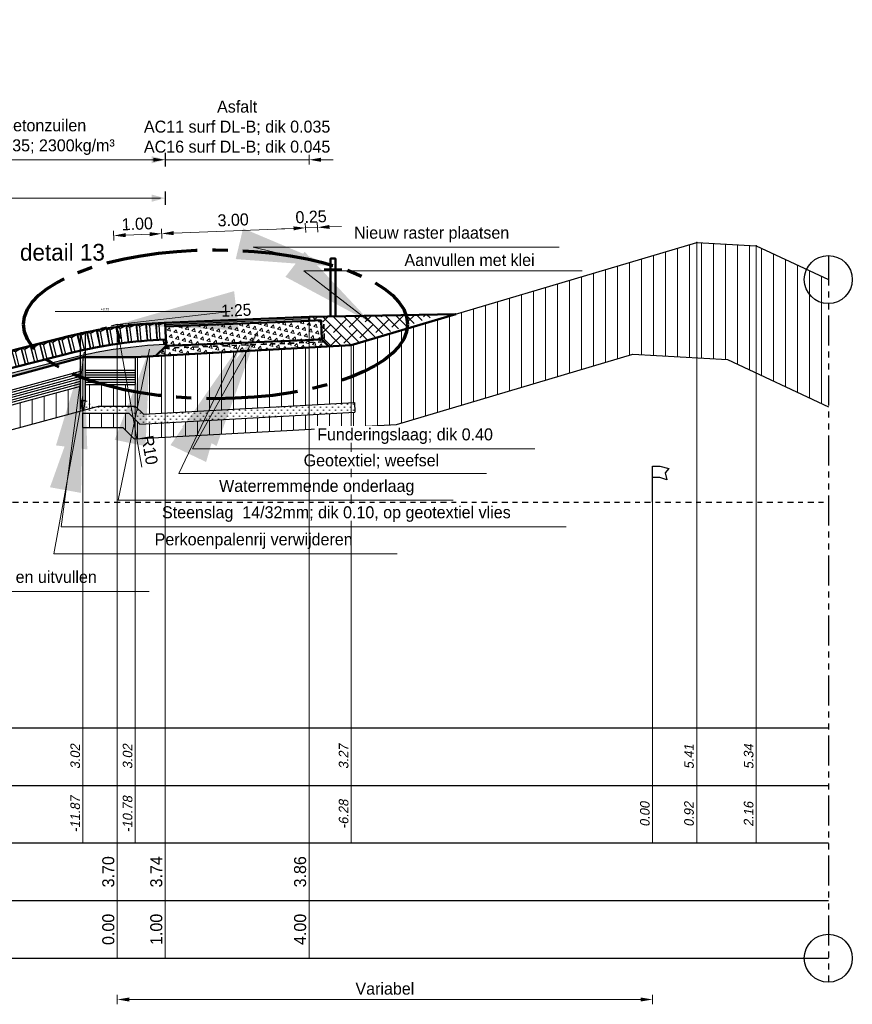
# Model space of a CAD drawing. Header units: metres. Extents: x 132 to 905, y -50 to 63.
# Tile 79 of 87: x 822 to 839, y -49 to -29. Entities that reach past the tile are written whole.
import ezdxf
from ezdxf.enums import TextEntityAlignment as Align

# ---------------------------------------------------------------- set-up
doc = ezdxf.new("R2010")
doc.units = ezdxf.units.M
doc.header["$LTSCALE"] = 0.1
for name, pattern in [('CENTER2', [28.575, 19.05, -3.175, 3.175, -3.175]), ('geotextiel', [0.2, -0.1, 0.1]), ('HIDDEN', [9.525, 6.35, -3.175]), ('NAP', [20, 12.5, -2.5, 2.5, -2.5]), ('PHANTOM', [2.5, 1.25, -0.25, 0.25, -0.25, 0.25, -0.25])]:
    doc.linetypes.add(name, pattern=pattern)
for name, color, linetype, lineweight in [('DP-Afbreek', 2, 'PHANTOM', 25), ('DP-BS-arcering_klei', 253, 'Continuous', 0), ('DP-BS-arcering_zand', 251, 'Continuous', 0), ('DP-BS-basalt 025', 253, 'basalt25', 13), ('DP-BS-Matenbalk_verlenglijnen', 253, 'Continuous', 0), ('DP-BS-profiel', 2, 'Continuous', 25), ('DP-NAP-lijn', 6, 'NAP', 25), ('DP-NW-arcering_betonzuilen', 6, 'Continuous', 25), ('DP-NW-arcering_funderingslaag', 211, 'Continuous', 13), ('DP-NW-arcering_klei', 1, 'Continuous', 18), ('DP-NW-arcering_waterremmende_onderlaag', 7, 'Continuous', 18), ('DP-NW-Geotextiel', 3, 'geotextiel', 35), ('DP-NW-Matenbalk_verlenglijnen', 135, 'Continuous', 0), ('DP-NW-Profiel', 4, 'Continuous', 50), ('DP-NW-Uitvullaag', 1, 'Uitvullaag', 18), ('DP-Waterlijn_tekst', 7, 'Continuous', 35), ('maatvoering-lin', 7, 'Continuous', 20), ('Plts-Detail', 5, 'CENTER2', 70), ('TL-2.5 mm tekst_schaaldp', 7, 'Continuous', 25), ('TL-2.5mm Tekst', 7, 'Continuous', 25), ('TL-5.0mm Tekst', 4, 'Continuous', 50)]:
    doc.layers.add(name, color=color, linetype=linetype, lineweight=lineweight)
for name, color, linetype in [('DP-BS-KRUINLIJN', 1, 'Continuous'), ('DP-BS-SCHEIDINGSLIJN-TALUDBEKL', 255, 'Continuous'), ('DP-BS-TUSSENBERM', 1, 'Continuous'), ('DP-Matenbalk', 1, 'Continuous'), ('DP-Matenbalk_bestaandehoogten', 6, 'Continuous'), ('DP-Matenbalk_nwhoogten', 7, 'Continuous'), ('DP-NW-Maatvoering', 7, 'Continuous')]:
    doc.layers.add(name, color=color, linetype=linetype)
doc.layers.add('DP-NW-arcrand', color=142, linetype='Continuous', plot=False)
doc.layers.add('THEORETISCHE_NULLIJN', color=255, linetype='Continuous', plot=False)
doc.styles.add('dp-besthgt', font='StagCAD.ttf', dxfattribs={"oblique": 10, "height": 0.2})
doc.styles.add('GM25mm', font='StagCAD.ttf', dxfattribs={"width": 0.96, "height": 2.5})
doc.styles.add('Ontwnota-dwp-Bruinissepolder tot Grevelingendam$0$dp-nwhgt', font='StagCAD.ttf', dxfattribs={"height": 0.25})
doc.styles.add('Ontwnota-dwp-Bruinissepolder tot Grevelingendam$0$StagCAD', font='StagCAD.ttf')
doc.styles.add('StagCAD', font='StagCAD.ttf')
doc.linetypes.add('basalt25', pattern='A,0,-0.25,[57,BASALT25.shx,S=0.004,R=0,X=0,Y=0],-0.25', length=0.5)
doc.linetypes.add('Uitvullaag', pattern='A,0,-0.005,[191,UITVULLAAG.shx,S=0.007,R=0,X=0,Y=0],-0.5', length=0.505)
doc.dimstyles.new('GM-maatvoering', dxfattribs={"dimtxt": 2.5, "dimasz": 2.5, "dimexe": 1, "dimexo": 0, "dimgap": 1, "dimtad": 1, "dimrnd": 0.001, "dimzin": 1, "dimdsep": 46, "dimtxsty": 'StagCAD', "dimcen": 0.09, "dimclrd": 1, "dimclre": 1, "dimclrt": 7, "dimazin": 0, "dimtfac": 1, "dimtix": 1, "dimtmove": 0, "dimatfit": 3, "dimfxl": 1, "dimfxlon": 1, "dimtvp": 0.83, "dimtolj": 1, "dimtzin": 0, "dimlwd": 15, "dimlwe": 15, "dimarcsym": 0})
doc.dimstyles.new('Ontwnota-dwp-Bruinissepolder tot Grevelingendam$0$GM-maatvoering', dxfattribs={"dimtxt": 2.5, "dimasz": 1, "dimexe": 0, "dimexo": 0, "dimgap": 1, "dimtad": 1, "dimrnd": 0.001, "dimzin": 1, "dimdsep": 46, "dimtxsty": 'Ontwnota-dwp-Bruinissepolder tot Grevelingendam$0$StagCAD', "dimblk1": 'Ontwnota-dwp-Bruinissepolder tot Grevelingendam$0$DIM_PIJL', "dimblk2": 'Ontwnota-dwp-Bruinissepolder tot Grevelingendam$0$DIM_PIJL', "dimsah": 1, "dimcen": 0.09, "dimse1": 1, "dimse2": 1, "dimclrd": 1, "dimclre": 1, "dimclrt": 7, "dimazin": 0, "dimtfac": 1, "dimtix": 1, "dimtmove": 0, "dimatfit": 3, "dimldrblk": 'Ontwnota-dwp-Bruinissepolder tot Grevelingendam$0$RAD_PIJL', "dimfxl": 1, "dimtvp": 0.83, "dimtolj": 1, "dimtzin": 0, "dimlwd": 15, "dimarcsym": 0})
doc.dimstyles.new('Ontwnota-dwp-Bruinissepolder tot Grevelingendam$0$leader 1_100', dxfattribs={"dimscale": 0.1, "dimtxt": 2.5, "dimasz": 2, "dimexe": 0, "dimexo": 0, "dimgap": 1, "dimtad": 1, "dimrnd": 0.001, "dimzin": 1, "dimdsep": 46, "dimtxsty": 'Ontwnota-dwp-Bruinissepolder tot Grevelingendam$0$StagCAD', "dimblk": 'Ontwnota-dwp-Bruinissepolder tot Grevelingendam$0$RAD_PIJL', "dimcen": 0.09, "dimse1": 1, "dimse2": 1, "dimclrd": 1, "dimclre": 1, "dimclrt": 7, "dimazin": 0, "dimtfac": 1, "dimtix": 1, "dimtmove": 0, "dimatfit": 0, "dimfxl": 1, "dimtvp": 0.83, "dimtolj": 1, "dimtzin": 0, "dimlwd": 15, "dimarcsym": 0})

# ---------------------------------------------------------------- blocks, each defined once
blk = doc.blocks.new('dpmbnw1')
at = {"layer": 'DP-Matenbalk'}
for p, q in [((6, -4.7), (45.974, -4.7)), ((6, -5.9), (45.974, -5.9)), ((6, -7.1), (45.974, -7.1)), ((6, -8.3), (45.974, -8.3)), ((6, -9.5), (45.974, -9.5))]:
    blk.add_line(p, q, dxfattribs=at)
at = {"layer": 'TL-2.5 mm tekst_schaaldp', "style": 'StagCAD', "width": 0.96}
blk.add_attdef('SCHAAL', (-0.05, -11.124), '', height=0.25, dxfattribs=at)
at = {"layer": 'TL-2.5mm Tekst', "lineweight": 35, "style": 'StagCAD', "width": 0.96}
blk.add_attdef('GEBIEDDWP', (7.116, -10.535), '', height=0.25, dxfattribs=at)
at = {"layer": 'TL-5.0mm Tekst', "style": 'StagCAD', "width": 0.96}
blk.add_attdef('OMSCHRIJVING', (-0.05, -10.535), '', height=0.5, dxfattribs=at)
blk = doc.blocks.new('*U218')
at = {"layer": 'DP-NAP-lijn'}
blk.add_line((0, 0), (459.04, 0), dxfattribs=at)
at = {"layer": 'DP-NAP-lijn', "style": 'StagCAD'}
blk.add_attdef('NAPLIJN', (6.25, 1), '', height=2.5, dxfattribs=at)
at = {"layer": 'DP-Waterlijn_tekst', "style": 'StagCAD'}
blk.add_attdef('WP', text='', height=2.5, dxfattribs=at).set_placement((11.17, 16), align=Align.BOTTOM_CENTER)
blk = doc.blocks.new('131')
at = {"layer": 'THEORETISCHE_NULLIJN'}
blk.add_lwpolyline([(0, 0), (0, 0.5), (0.125, 0.5), (0.28125, 0.46875), (0.21875, 0.40625), (0.25, 0.3125), (0.125, 0.34375), (0, 0.34375)], dxfattribs=at)
blk = doc.blocks.new('dp798')
at = {"layer": 'DP-BS-arcering_klei'}
h = blk.add_hatch(dxfattribs=at)
h.set_pattern_fill('_U', color=251, scale=0.25, angle=90, pattern_type=0)
h.set_pattern_definition([(90, (-756.02275, 38.8338), (-0.25, -2e-16), [])])
h.paths.add_polyline_path([(36.029, 2.074), (36.04, 1.875), (31.554, 1.627), (31.327, 1.854), (30.42, 1.854), (30.42, 1.625), (30.406, 1.555), (30.567, 1.554), (31.203, 1.554), (31.437, 1.32), (36.902, 1.622), (41.829, 3.087), (43.803, 2.971), (45.904, 1.99), (45.904, 4.639), (44.403, 5.34), (43.16, 5.413), (35.963, 3.273), (31.461, 3.024), (31.461, 2.454), (30.446, 2.454), (30.42, 2.447), (30.42, 1.929), (30.696, 2.004), (31.46, 2.004), (31.633, 1.832)])
h = blk.add_hatch(dxfattribs=at)
h.set_pattern_fill('_USER', color=251, scale=2.5, angle=90, pattern_type=0)
h.set_pattern_definition([(90, (-792.46864, 38.8338), (-0.25, 0), [])])
h.paths.add_polyline_path([(30.32, 1.902), (30.32, 2.42), (22.55, 0.304), (22.55, -0.519), (22.525, -0.645), (22.77, -0.155)])
at = {"layer": 'DP-BS-arcering_zand'}
h = blk.add_hatch(dxfattribs=at)
h.set_pattern_fill('CUNETZAND', color=256, scale=0.1, pattern_type=2)
h.set_pattern_definition([(0, (-756.02275, 14.8338), (0.0625, 0.0625), [0, -0.125])])
h.paths.add_polyline_path([(30.635, 2.004), (30.42, 2.219), (30.42, 1.854), (31.327, 1.854), (31.554, 1.627), (36.04, 1.875), (36.029, 2.074), (31.633, 1.832), (31.46, 2.004)])
at = {"layer": 'DP-Afbreek', "ltscale": 5}
blk.add_lwpolyline([(45.904, 5.139), (45.904, -10)], dxfattribs=at)
at = {"layer": 'DP-BS-basalt 025', "color": 251, "ltscale": 11}
blk.add_lwpolyline([(22.5, 0.881), (30.37, 3.024), (31.461, 3.024)], dxfattribs=at)
at = {"layer": 'DP-BS-KRUINLIJN'}
for p in [(43.16, 5.413), (44.403, 5.34)]:
    blk.add_point(p, dxfattribs=at)
at = {"layer": 'DP-BS-Matenbalk_verlenglijnen'}
for points in [[(43.16, 5.413, 0), (43.16, -7.1, 0)], [(43.16, 5.413, 0), (43.16, -7.1, 0)], [(44.403, 5.34, 0), (44.403, -7.1, 0)], [(44.403, 5.34, 0), (44.403, -7.1, 0)], [(35.963, 3.273, 0), (35.963, -7.1, 0)], [(35.963, 3.273, 0), (35.963, -7.1, 0)], [(30.37, 3.025, 0), (30.37, -7.1, 0)], [(30.37, 3.025, 0), (30.37, -7.1, 0)], [(31.461, 3.024, 0), (31.461, -7.1, 0)], [(31.461, 3.024, 0), (31.461, -7.1, 0)], [(42.24, 0, 0), (42.24, -7.1, 0)], [(42.24, 0, 0), (42.24, -7.1, 0)]]:
    blk.add_polyline3d(points, dxfattribs=at)
at = {"layer": 'DP-BS-profiel', "color": 1}
for p, q in [((35.963, 3.273), (43.16, 5.413)), ((43.16, 5.413), (44.403, 5.34)), ((44.403, 5.34), (45.904, 4.639)), ((30.32, 3.525), (30.42, 3.525)), ((31.461, 3.024), (35.963, 3.273)), ((36.902, 1.622), (41.829, 3.087)), ((41.829, 3.087), (43.803, 2.971)), ((22.5, 0.881), (30.37, 3.025)), ((30.37, 3.025), (31.461, 3.024)), ((31.461, 3.024), (31.461, 2.454)), ((43.803, 2.971), (45.904, 1.99)), ((22.549, 0.303), (30.32, 2.42)), ((30.42, 2.447), (30.446, 2.454)), ((30.446, 2.454), (31.461, 2.454)), ((30.37, 1.925), (30.37, 2.085)), ((31.633, 1.832), (36.029, 2.074)), ((36.029, 2.074), (36.04, 1.875)), ((22.77, -0.155), (30.696, 2.004)), ((30.37, 1.855), (31.327, 1.854)), ((30.37, 1.555), (30.37, 1.854)), ((30.696, 2.004), (31.46, 2.004)), ((31.554, 1.627), (31.327, 1.854)), ((31.633, 1.832), (31.46, 2.004)), ((31.554, 1.627), (36.04, 1.875)), ((30.37, 1.555), (31.203, 1.554)), ((31.437, 1.32), (31.203, 1.554)), ((31.437, 1.32), (36.902, 1.622))]:
    blk.add_line(p, q, dxfattribs=at)
blk.add_lwpolyline([(30.32, 2.125), (30.32, 3.525), (30.33, 3.535), (30.41, 3.535), (30.42, 3.525), (30.42, 2.125), (30.38, 1.925), (30.36, 1.925)], close=True, dxfattribs=at)
for points in [[(22.549, 0.614), (30.32, 2.731)], [(22.549, 0.562), (30.32, 2.679)], [(30.42, 2.754), (31.461, 2.754)], [(30.42, 2.704), (31.461, 2.704)]]:
    blk.add_lwpolyline(points, dxfattribs=at)
at = {"layer": 'DP-BS-profiel', "color": 251}
for points in [[(22.549, 0.511), (30.32, 2.627)], [(22.549, 0.459), (30.32, 2.576)], [(22.549, 0.407), (30.32, 2.524)], [(22.549, 0.355), (30.32, 2.472)], [(30.42, 2.654), (31.461, 2.654)], [(30.42, 2.603), (30.426, 2.604), (31.461, 2.604)], [(30.42, 2.551), (30.433, 2.554), (31.461, 2.554)], [(30.42, 2.499), (30.44, 2.504), (31.461, 2.504)]]:
    blk.add_lwpolyline(points, dxfattribs=at)
at = {"layer": 'DP-BS-profiel', "color": 1}
blk.add_ellipse((30.349, 2.085), major_axis=(0, 0.04), ratio=0.525, start_param=4.712389, end_param=7.853982, dxfattribs=at)
at = {"layer": 'DP-BS-profiel', "color": 1, "extrusion": (0, 0, -1)}
blk.add_ellipse((30.391, 2.085), major_axis=(0, 0.04), ratio=0.525, start_param=4.712389, end_param=7.853982, dxfattribs=at)
at = {"layer": 'DP-BS-SCHEIDINGSLIJN-TALUDBEKL'}
blk.add_point((31.461, 3.024), dxfattribs=at)
at = {"layer": 'DP-BS-TUSSENBERM'}
blk.add_point((35.963, 3.273), dxfattribs=at)
at = {"layer": 'DP-Matenbalk'}
blk.add_blockref('dpmbnw1', (-0.07, 0), dxfattribs=at)
at = {"layer": 'DP-NAP-lijn', "ltscale": 4, "xscale": 0.0999999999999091, "yscale": 0.0999999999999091, "zscale": 0.0999999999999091}
blk.add_blockref('*U218', (0, 0), dxfattribs=at)
at = {"layer": 'THEORETISCHE_NULLIJN', "xscale": 1.199999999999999, "yscale": 1.5, "zscale": 1.199999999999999}
blk.add_blockref('131', (42.24, 0), dxfattribs=at)
at = {"layer": 'DP-Matenbalk_bestaandehoogten', "style": 'dp-besthgt', "oblique": 10}
for s, p in [('3.02', (30.37, -5.3)), ('3.02', (31.461, -5.3)), ('3.27', (35.963, -5.3)), ('5.41', (43.16, -5.3)), ('5.34', (44.403, -5.3)), ('-11.87', (30.37, -6.5)), ('-10.78', (31.461, -6.5)), ('-6.28', (35.963, -6.5)), ('0.00', (42.24, -6.5)), ('0.92', (43.16, -6.5)), ('2.16', (44.403, -6.5))]:
    blk.add_text(s, height=0.2, rotation=90, dxfattribs=at).set_placement(p, align=Align.BOTTOM_CENTER)
blk = doc.blocks.new('*D181')
at = {"layer": 'Defpoints', "color": 0, "transparency": 16777216}
for p in [(824.48, -33.24), (823.555, -35.134), (824.555, -35.094)]:
    blk.add_point(p, dxfattribs=at)
at = {"layer": 'DP-NW-Maatvoering', "color": 1, "lineweight": 15, "transparency": 16777216}
for p, q in [((823.485, -33.38), (823.477, -33.18)), ((824.484, -33.34), (824.476, -33.14)), ((823.731, -33.27), (824.231, -33.25))]:
    blk.add_line(p, q, dxfattribs=at)
at = {"layer": 'DP-NW-Maatvoering', "color": 1, "transparency": 16777216}
for points in [[(823.729, -33.228), (823.733, -33.312), (823.481, -33.28)], [(824.229, -33.208), (824.232, -33.292), (824.48, -33.24)]]:
    blk.add_solid(points, dxfattribs=at)
at = {"layer": 'DP-NW-Maatvoering', "color": 7, "transparency": 16777216, "insert": (823.972, -33.035), "char_height": 0.25, "attachment_point": 5, "rotation": 2.2906, "style": 'StagCAD'}
blk.add_mtext('\\A1;1.00', dxfattribs=at)
blk = doc.blocks.new('*D182')
at = {"layer": 'Defpoints', "color": 0, "transparency": 16777216}
for p in [(827.478, -33.118), (827.552, -34.974), (824.555, -35.094)]:
    blk.add_point(p, dxfattribs=at)
at = {"layer": 'DP-NW-Maatvoering', "color": 1, "lineweight": 15, "transparency": 16777216}
for p, q in [((827.482, -33.218), (827.474, -33.018)), ((824.484, -33.338), (824.476, -33.138)), ((824.73, -33.228), (827.228, -33.128))]:
    blk.add_line(p, q, dxfattribs=at)
at = {"layer": 'DP-NW-Maatvoering', "color": 1, "transparency": 16777216}
for points in [[(824.729, -33.186), (824.732, -33.27), (824.48, -33.238)], [(827.227, -33.087), (827.23, -33.17), (827.478, -33.118)]]:
    blk.add_solid(points, dxfattribs=at)
at = {"layer": 'DP-NW-Maatvoering', "color": 7, "transparency": 16777216, "insert": (825.97, -32.953), "char_height": 0.25, "attachment_point": 5, "rotation": 2.2906, "style": 'StagCAD'}
blk.add_mtext('\\A1;3.00', dxfattribs=at)
blk = doc.blocks.new('*D130')
at = {"layer": 'Defpoints', "color": 0, "transparency": 16777216}
for p in [(827.552, -31.699), (827.552, -34.974), (824.555, -35.094)]:
    blk.add_point(p, dxfattribs=at)
at = {"layer": 'DP-NW-Maatvoering', "color": 1, "lineweight": 15, "transparency": 16777216}
for p, q in [((824.305, -31.699), (824.055, -31.699)), ((824.555, -31.799), (824.555, -31.599)), ((824.555, -31.699), (827.552, -31.699)), ((827.552, -31.799), (827.552, -31.599)), ((827.802, -31.699), (828.052, -31.699))]:
    blk.add_line(p, q, dxfattribs=at)
at = {"layer": 'DP-NW-Maatvoering', "color": 1, "transparency": 16777216}
for points in [[(824.305, -31.657), (824.305, -31.741), (824.555, -31.699)], [(827.802, -31.657), (827.802, -31.741), (827.552, -31.699)]]:
    blk.add_solid(points, dxfattribs=at)
at = {"layer": 'DP-NW-Maatvoering', "color": 7, "transparency": 16777216, "insert": (826.053, -31.032), "char_height": 0.25, "attachment_point": 5, "style": 'StagCAD'}
blk.add_mtext('\\A1;Asfalt\\PAC11 surf DL-B; dik 0.035\\PAC16 surf DL-B; dik 0.045', dxfattribs=at)
blk = doc.blocks.new('Ontwnota-dwp-Bruinissepolder tot Grevelingendam$0$RAD_PIJL')
at = {"color": 1, "linetype": 'Continuous'}
blk.add_solid([(-2.828, -0.75), (-2.828, 0.75), (0, 0)], dxfattribs=at)
blk = doc.blocks.new('Ontwnota-dwp-Bruinissepolder tot Grevelingendam$0$NWHO')
at = {"layer": 'DP-Matenbalk_nwhoogten', "style": 'Ontwnota-dwp-Bruinissepolder tot Grevelingendam$0$dp-nwhgt'}
for tag, p in [('AFSTAND', (0.6, -0.013)), ('HOOGTE', (1.8, -0.013))]:
    blk.add_attdef(tag, text='', height=0.25, dxfattribs=at).set_placement(p, align=Align.BOTTOM_CENTER)
blk = doc.blocks.new('Ontwnota-dwp-Bruinissepolder tot Grevelingendam$0$DIM_PIJL')
at = {"color": 1}
blk.add_line((0, 1.414), (0, -1.414), dxfattribs=at)
at = {"color": 1, "linetype": 'ByBlock'}
blk.add_solid([(-2.828, -0.75), (-2.828, 0.75), (0, 0)], dxfattribs=at)
blk = doc.blocks.new('*D131')
at = {"layer": 'Defpoints', "color": 0, "transparency": 16777216}
for p in [(824.555, -32.499), (824.555, -35.094), (810.125, -39.084)]:
    blk.add_point(p, dxfattribs=at)
at = {"layer": 'DP-NW-Maatvoering', "color": 1, "lineweight": 15, "transparency": 16777216}
blk.add_line((810.225, -32.499), (824.455, -32.499), dxfattribs=at)
at = {"layer": 'DP-NW-Maatvoering', "color": 1, "lineweight": 15, "transparency": 16777216, "xscale": 0.1, "yscale": 0.1, "zscale": 0.1, "rotation": 180}
blk.add_blockref('Ontwnota-dwp-Bruinissepolder tot Grevelingendam$0$DIM_PIJL', (810.125, -32.499), dxfattribs=at)
at = {"layer": 'DP-NW-Maatvoering', "color": 1, "lineweight": 15, "transparency": 16777216, "xscale": 0.1, "yscale": 0.1, "zscale": 0.1}
blk.add_blockref('Ontwnota-dwp-Bruinissepolder tot Grevelingendam$0$DIM_PIJL', (824.555, -32.499), dxfattribs=at)
at = {"layer": 'DP-NW-Maatvoering', "color": 7, "transparency": 16777216, "insert": (817.34, -32.237), "char_height": 0.25, "attachment_point": 5, "style": 'Ontwnota-dwp-Bruinissepolder tot Grevelingendam$0$StagCAD'}
blk.add_mtext('\\A1;Inwassen met steenslag 4/32mm', dxfattribs=at)
blk = doc.blocks.new('*D163')
at = {"layer": 'Defpoints', "color": 0, "transparency": 16777216}
for p in [(823.555, -38.834), (834.709, -38.834), (834.709, -49.195)]:
    blk.add_point(p, dxfattribs=at)
at = {"layer": 'maatvoering-lin', "color": 1, "lineweight": 15, "transparency": 16777216}
for p, q in [((823.555, -49.095), (823.555, -49.295)), ((823.805, -49.195), (834.459, -49.195)), ((834.709, -49.095), (834.709, -49.295))]:
    blk.add_line(p, q, dxfattribs=at)
at = {"layer": 'maatvoering-lin', "color": 1, "transparency": 16777216}
for points in [[(823.805, -49.153), (823.805, -49.237), (823.555, -49.195)], [(834.459, -49.153), (834.459, -49.237), (834.709, -49.195)]]:
    blk.add_solid(points, dxfattribs=at)
at = {"layer": 'maatvoering-lin', "color": 7, "transparency": 16777216, "insert": (829.132, -48.97), "char_height": 0.25, "attachment_point": 5, "style": 'StagCAD'}
blk.add_mtext('\\A1;Variabel', dxfattribs=at)
blk = doc.blocks.new('*U68')
at = {"color": 0}
blk.add_line((-0.185, 0.975), (0.185, 0.975), dxfattribs=at)
blk.add_lwpolyline([(-0.05, 0), (-0.05, 1.2), (0.05, 1.2), (0.05, 0)], dxfattribs=at)
blk = doc.blocks.new('*D198')
at = {"layer": 'Defpoints', "color": 0, "transparency": 16777216}
for p in [(824.555, -31.699), (824.555, -35.094), (819.515, -36.184)]:
    blk.add_point(p, dxfattribs=at)
at = {"layer": 'DP-NW-Maatvoering', "color": 1, "lineweight": 15, "transparency": 16777216}
blk.add_line((819.615, -31.699), (824.455, -31.699), dxfattribs=at)
at = {"layer": 'DP-NW-Maatvoering', "color": 1, "lineweight": 15, "transparency": 16777216, "xscale": 0.1, "yscale": 0.1, "zscale": 0.1, "rotation": 180}
blk.add_blockref('Ontwnota-dwp-Bruinissepolder tot Grevelingendam$0$DIM_PIJL', (819.515, -31.699), dxfattribs=at)
at = {"layer": 'DP-NW-Maatvoering', "color": 1, "lineweight": 15, "transparency": 16777216, "xscale": 0.1, "yscale": 0.1, "zscale": 0.1}
blk.add_blockref('Ontwnota-dwp-Bruinissepolder tot Grevelingendam$0$DIM_PIJL', (824.555, -31.699), dxfattribs=at)
at = {"layer": 'DP-NW-Maatvoering', "color": 7, "transparency": 16777216, "insert": (822.035, -31.228), "char_height": 0.25, "attachment_point": 5, "style": 'Ontwnota-dwp-Bruinissepolder tot Grevelingendam$0$StagCAD'}
blk.add_mtext('\\A1;Betonzuilen\\Pdik 0.35; 2300kg/m³', dxfattribs=at)
blk = doc.blocks.new('*D201')
at = {"layer": 'Defpoints', "color": 0, "transparency": 16777216}
for p in [(827.728, -33.108), (827.555, -35.054), (827.805, -35.044)]:
    blk.add_point(p, dxfattribs=at)
at = {"layer": 'DP-NW-Maatvoering', "color": 1, "lineweight": 15, "transparency": 16777216}
for p, q in [((827.482, -33.218), (827.474, -33.018)), ((827.732, -33.208), (827.724, -33.008)), ((827.228, -33.128), (826.978, -33.138)), ((827.478, -33.118), (827.728, -33.108)), ((827.978, -33.098), (828.227, -33.088))]:
    blk.add_line(p, q, dxfattribs=at)
at = {"layer": 'DP-NW-Maatvoering', "color": 1, "transparency": 16777216}
for points in [[(827.227, -33.087), (827.23, -33.17), (827.478, -33.118)], [(827.976, -33.057), (827.979, -33.14), (827.728, -33.108)]]:
    blk.add_solid(points, dxfattribs=at)
at = {"layer": 'DP-NW-Maatvoering', "color": 7, "transparency": 16777216, "insert": (827.594, -32.888), "char_height": 0.25, "attachment_point": 5, "rotation": 2.2906, "style": 'StagCAD'}
blk.add_mtext('\\A1;0.25', dxfattribs=at)
blk = doc.blocks.new('*D212')
at = {"color": 1, "lineweight": 15, "transparency": 16777216}
blk.add_line((824.064, -38.106), (823.598, -35.428), dxfattribs=at)
at = {"color": 1, "transparency": 16777216}
blk.add_solid([(823.639, -35.421), (823.557, -35.435), (823.555, -35.182)], dxfattribs=at)
at = {"layer": 'Defpoints', "color": 0, "transparency": 16777216}
for p in [(823.555, -35.182), (825.27, -45.034)]:
    blk.add_point(p, dxfattribs=at)
at = {"color": 7, "transparency": 16777216, "insert": (824.23, -37.747), "char_height": 0.25, "attachment_point": 5, "rotation": 279.8744, "style": 'StagCAD'}
blk.add_mtext('\\A1;R10', dxfattribs=at)
blk = doc.blocks.new('BTZL-35-20')
blk.add_line((0.067, 0), (0.067, 0.312))
blk.add_lwpolyline([(0, 0), (0.2, 0), (0.2, 0.35), (0, 0.35), (0, 0)], close=True)
blk.add_lwpolyline([(0, 0.35), (0.067, 0.312), (0.2, 0.35)])

msp = doc.modelspace()

# ---------------------------------------------------------------- hatches: boundary and pattern name
at = {"layer": 'DP-NW-arcering_funderingslaag'}
h = msp.add_hatch(dxfattribs=at)
h.set_pattern_fill('TRIANG', color=256, scale=0.15, angle=45)
h.set_pattern_definition([(105, (111.69918, 2e-12), (-0.138006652, 0.036978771), [0.0714375, -0.0714375]), (165, (111.69918, 2e-12), (-0.101027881, -0.101027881), [0.0714375, -0.0714375]), (45, (111.63018, 0.01849), (-0.03697877, 0.138006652), [0.0714375, -0.0714375])])
h.paths.add_polyline_path([(824.558, -35.174), (824.574, -35.573), (824.361, -35.786), (827.965, -35.587), (827.821, -35.444), (827.805, -35.044), (827.555, -35.054)])
at = {"layer": 'DP-NW-arcering_klei', "linetype": 'Continuous'}
h = msp.add_hatch(dxfattribs=at)
h.set_pattern_fill('KLEI_AANVULLEN', color=256, scale=0.5, angle=90, pattern_type=2)
h.set_pattern_definition([(135, (113.16287, 9e-13), (-0.110485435, -0.110485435), []), (225, (113.16287, 9e-13), (-0.110485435, -0.331456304), [0.390625, -0.234375])])
h.paths.add_polyline_path([(827.552, -34.974), (827.555, -35.054), (827.805, -35.044), (827.821, -35.444), (827.965, -35.587), (828.432, -35.561), (830.276, -34.924)])
at = {"layer": 'DP-NW-arcering_waterremmende_onderlaag'}
h = msp.add_hatch(dxfattribs=at)
h.set_pattern_fill('GWI_ZANDGRIND', color=256, scale=0.3, style=0, pattern_type=2)
h.set_pattern_definition([(0, (269.98175, 47.22628), (0, 0.075), [0, -0.0866025]), (0, (269.9717, 47.18878), (0.0866025, 0.15), [0.0200964, -0.1531086]), (30, (269.9918, 47.18878), (0.08660256, 0.149999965), [0.0200964, -0.2799036]), (60, (270.0092, 47.19883), (-0.08660256, 0.149999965), [0.0200964, -0.1531086]), (90, (270.01925, 47.216235), (-0.0866025, 0.15), [0.0200964, -0.2799036]), (120, (270.01925, 47.23633), (-0.17320506, -3.5e-08), [0.0200964, -0.1531086]), (150, (270.0092, 47.253735), (-0.17320506, 3.5e-08), [0.0200964, -0.2799036]), (180, (269.9918, 47.26378), (-0.0866025, -0.15), [0.0200964, -0.1531086]), (210, (269.9717, 47.26378), (-0.08660256, -0.149999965), [0.0200964, -0.2799036]), (240, (269.9543, 47.25373), (0.08660256, -0.149999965), [0.0200964, -0.1531086]), (270, (269.94425, 47.23633), (0.0866025, -0.15), [0.0200964, -0.2799036]), (300, (269.94425, 47.21623), (0.17320506, 3.5e-08), [0.0200964, -0.1531086]), (330, (269.9543, 47.19883), (0.17320506, -3.5e-08), [0.0200964, -0.2799036])])
edge = h.paths.add_edge_path()
edge.add_line((824.361, -35.786), (824.574, -35.573))
edge.add_line((824.574, -35.573), (824.573, -35.543))
edge.add_arc((824.973, -45.386), 9.851, 92.331, 103.6512)
edge.add_arc((847.959, -136.842), 104.15, 104.0646, 107.30203)
edge.add_line((816.983, -37.404), (822.839, -35.809))
edge.add_line((822.839, -35.809), (823.929, -35.81))
edge.add_line((823.929, -35.81), (824.361, -35.786))

# ---------------------------------------------------------------- linework, layer by layer
at = {"layer": 'DP-NW-arcrand'}
msp.add_lwpolyline([(816.194, -37.643, -0.002386), (819.168, -36.753, -0.011172), (822.648, -35.814, -0.050389), (824.549, -35.544), (824.573, -35.543)], format="xyb", dxfattribs=at)
for centre in [(838.372, -34.195), (838.372, -48.334)]:
    msp.add_circle(centre, 0.5, dxfattribs=at)
at = {"layer": 'DP-NW-Geotextiel', "ltscale": 10, "flags": 128}
msp.add_lwpolyline([(824.519, -35.446), (824.526, -35.625), (827.873, -35.492), (827.855, -35.042)], dxfattribs=at)
at = {"layer": 'DP-NW-Maatvoering', "color": 1, "linetype": 'HIDDEN', "ltscale": 0.2}
for q in [(822.557, -35.372), (824.526, -35.095)]:
    msp.add_line((823.555, -35.134), q, dxfattribs=at)
at = {"layer": 'DP-NW-Matenbalk_verlenglijnen'}
msp.add_line((823.555, -35.134), (823.555, -48.334), dxfattribs=at)
at = {"layer": 'DP-NW-Profiel', "color": 3, "lineweight": 30}
msp.add_line((824.556, -35.129), (827.554, -35.009), dxfattribs=at)
at = {"layer": 'DP-NW-Profiel'}
for p, q in [((824.558, -35.174), (827.555, -35.054)), ((827.552, -34.974), (830.612, -34.913)), ((827.555, -35.054), (827.552, -34.974)), ((827.555, -35.054), (827.805, -35.044)), ((827.821, -35.444), (827.805, -35.044)), ((824.574, -35.573), (824.555, -35.094)), ((824.574, -35.573), (827.821, -35.444)), ((827.821, -35.444), (827.965, -35.587)), ((824.361, -35.786), (824.574, -35.573)), ((823.929, -35.81), (822.839, -35.81))]:
    msp.add_line(p, q, dxfattribs=at)
for points in [[(823.929, -35.81), (828.432, -35.561), (830.612, -34.913)], [(824.569, -35.444), (824.574, -35.573), (827.821, -35.444), (827.805, -35.044)], [(816.984, -37.404), (822.839, -35.81)]]:
    msp.add_lwpolyline(points, dxfattribs=at)
msp.add_lwpolyline([(816.261, -37.519, -0.002319), (819.14, -36.657, -0.011172), (822.624, -35.716, -0.050389), (824.545, -35.444), (824.569, -35.444)], format="xyb", dxfattribs=at)
at = {"layer": 'DP-NW-Uitvullaag', "ltscale": 4, "flags": 128}
msp.add_lwpolyline([(816.261, -37.519, -0.002319), (819.14, -36.657, -0.011172), (822.624, -35.716, -0.050389), (824.545, -35.444), (824.569, -35.444)], format="xyb", dxfattribs=at)
at = {"layer": 'Plts-Detail'}
msp.add_ellipse((825.605, -35.127), major_axis=(4, 0), ratio=0.3875, dxfattribs=at)

# ---------------------------------------------------------------- block references
msp.add_blockref('dp798', (792.469, -38.834))
at = {"layer": 'DP-Matenbalk_nwhoogten', "rotation": 90}
for p, values in [((823.555, -48.334), {'AFSTAND': '0.00', 'HOOGTE': '3.70'}), ((824.555, -48.334), {'AFSTAND': '1.00', 'HOOGTE': '3.74'}), ((827.552, -48.334), {'AFSTAND': '4.00', 'HOOGTE': '3.86'})]:
    msp.add_blockref('Ontwnota-dwp-Bruinissepolder tot Grevelingendam$0$NWHO', p, dxfattribs=at).add_auto_attribs(values)
at = {"layer": 'DP-NW-arcering_betonzuilen'}
for p, rotation in [((823, -35.632), 11.54274650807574), ((823.197, -35.594), 10.35526913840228), ((823.394, -35.56), 9.167791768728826), ((823.591, -35.53), 7.980314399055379), ((823.79, -35.505), 6.792837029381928), ((823.989, -35.483), 5.605359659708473), ((824.188, -35.465), 4.417882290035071), ((822.028, -35.866), 14.26528532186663), ((822.222, -35.817), 14.123433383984), ((822.416, -35.768), 13.98158144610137), ((822.61, -35.72), 13.83972950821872), ((822.805, -35.674), 12.73022387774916), ((821.447, -36.016), 14.69084113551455), ((821.641, -35.965), 14.54898919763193), ((821.834, -35.915), 14.40713725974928)]:
    msp.add_blockref('BTZL-35-20', p, dxfattribs=dict(at, rotation=rotation))
at = {"layer": 'DP-NW-arcering_betonzuilen', "xscale": 0.907413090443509, "rotation": 3.230404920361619}
msp.add_blockref('BTZL-35-20', (824.387, -35.452), dxfattribs=at)
at = {"layer": 'DP-NW-Profiel'}
msp.add_blockref('*U68', (828.052, -34.958), dxfattribs=at)

# ---------------------------------------------------------------- texts
at = {"layer": 'DP-NW-Maatvoering', "color": 7, "char_height": 0.25, "attachment_point": 7, "style": 'Ontwnota-dwp-Bruinissepolder tot Grevelingendam$0$StagCAD'}
for s, insert in [('\\A1;Nieuw raster plaatsen', (828.49, -33.419)), ('\\A1;Aanvullen met klei', (829.54, -33.916)), ('\\A1;Perkoenpalenrij verwijderen', (824.335, -39.808)), ('\\A1;\\PBestaande bekleding verwijderen en uitvullen', (816.42, -40.591))]:
    msp.add_mtext(s, dxfattribs=dict(at, insert=insert))
at = {"layer": 'Plts-Detail', "lineweight": 40, "style": 'StagCAD'}
msp.add_text('detail 13', height=0.35, dxfattribs=at).set_placement((821.528, -33.906), align=Align.BOTTOM_LEFT)
at = {"layer": 'TL-2.5mm Tekst', "style": 'GM25mm', "width": 0.96}
msp.add_text('1:25', height=0.25, rotation=2.2906, dxfattribs=at).set_placement((826.042, -35.034), align=Align.BOTTOM_CENTER)

# ---------------------------------------------------------------- dimensions: what is measured, and where the dimension line sits
at = {"layer": 'DP-NW-Maatvoering'}
dim = msp.add_linear_dim(base=(827.552, -31.699), p1=(824.555, -35.094), p2=(827.552, -34.974), text='Asfalt\\PAC11 surf DL-B; dik 0.035\\PAC16 surf DL-B; dik 0.045', dimstyle='GM-maatvoering', dxfattribs=at)
dim.commit()
dim.dimension.update_dxf_attribs({"geometry": '*D130', "text_midpoint": (826.053, -31.032)})
for base, p1, text, picture, middle in [((824.555, -31.699), (819.515, -36.184), 'Betonzuilen\\Pdik 0.35; 2300kg/m³', '*D198', (822.035, -31.228)), ((824.555, -32.499), (810.125, -39.084), 'Inwassen met steenslag 4/32mm', '*D131', (817.34, -32.237))]:
    dim = msp.add_linear_dim(base=base, p1=p1, p2=(824.555, -35.094), text=text, dimstyle='Ontwnota-dwp-Bruinissepolder tot Grevelingendam$0$GM-maatvoering', override={"dimscale": 0, "dimtix": 1, "dimtofl": 1, "dimtmove": 0, "dimatfit": 3}, dxfattribs=at)
    dim.commit()
    dim.dimension.update_dxf_attribs({"geometry": picture, "text_midpoint": middle})
for p1, p2, distance, picture, middle in [((824.555, -35.094), (827.552, -34.974), 1.857, '*D182', (825.97, -32.953)), ((827.555, -35.054), (827.805, -35.044), 1.937, '*D201', (827.594, -32.888)), ((823.555, -35.134), (824.555, -35.094), 1.855, '*D181', (823.972, -33.035))]:
    dim = msp.add_aligned_dim(p1=p1, p2=p2, distance=distance, dimstyle='GM-maatvoering', dxfattribs=at)
    dim.commit()
    dim.dimension.update_dxf_attribs({"geometry": picture, "text_midpoint": middle})

# ---------------------------------------------------------------- leaders
at = {"layer": 'DP-NW-Maatvoering', "annotation_type": 0, "has_hookline": 1}
for points, dimstyle, override, hookline_direction, text_width in [([(828.045, -33.918), (826.39, -33.519), (828.39, -33.519)], 'Ontwnota-dwp-Bruinissepolder tot Grevelingendam$0$leader 1_100', {"dimscale": 0, "dimgap": 1, "dimtad": 1}, 0, 3.375), ([(828.846, -35.097), (827.44, -34.016), (829.44, -34.016)], 'Ontwnota-dwp-Bruinissepolder tot Grevelingendam$0$leader 1_100', {"dimscale": 0, "dimgap": 1, "dimtad": 1}, 0, 2.8), ([(823.555, -35.134), (825.908, -34.859), (823.408, -34.859)], 'GM-maatvoering', {"dimscale": 0}, 1, 0.145), ([(826.487, -35.28), (825.122, -37.721), (827.622, -37.721)], 'GM-maatvoering', {"dimscale": 0, "dimgap": 1, "dimtad": 1}, 0, 3.638), ([(815.08, -37.933), (814.32, -40.691), (816.32, -40.691)], 'Ontwnota-dwp-Bruinissepolder tot Grevelingendam$0$leader 1_100', {"dimscale": 0, "dimgap": 1, "dimtad": 1}, 0, 6.9)]:
    msp.add_leader(points, dimstyle=dimstyle, override=override, dxfattribs=dict(at, hookline_direction=hookline_direction, text_width=text_width))

# ---------------------------------------------------------------- next in the draw order: texts
at = {"layer": 'DP-NW-Maatvoering', "color": 7, "insert": (823.388, -34.839), "char_height": 0.05, "attachment_point": 9, "line_spacing_factor": 0.48, "style": 'StagCAD', "bg_fill": 3, "box_fill_scale": 1.1, "bg_fill_color": 256, "bg_fill_transparency": 0}
msp.add_mtext('\\A1;+3.70', dxfattribs=at)
at = {"layer": 'DP-NW-Maatvoering', "color": 7, "insert": (827.722, -37.621), "char_height": 0.25, "attachment_point": 7, "style": 'StagCAD', "bg_fill": 3, "box_fill_scale": 1.2, "bg_fill_color": 256, "bg_fill_transparency": 0}
msp.add_mtext('Funderingslaag; dik 0.40', dxfattribs=at)

# ---------------------------------------------------------------- next in the draw order: leaders
at = {"layer": 'DP-NW-Maatvoering', "annotation_type": 0, "has_hookline": 1, "hookline_direction": 0, "text_width": 2.913}
msp.add_leader([(826.11, -35.562), (824.839, -38.233), (827.339, -38.233)], dimstyle='GM-maatvoering', override={"dimscale": 0, "dimgap": 1, "dimtad": 1}, dxfattribs=at)

# ---------------------------------------------------------------- next in the draw order: texts
at = {"layer": 'DP-NW-Maatvoering', "color": 7, "insert": (827.439, -38.133), "char_height": 0.25, "attachment_point": 7, "style": 'StagCAD', "bg_fill": 3, "box_fill_scale": 1.2, "bg_fill_color": 256, "bg_fill_transparency": 0}
msp.add_mtext('Geotextiel; weefsel', dxfattribs=at)

# ---------------------------------------------------------------- next in the draw order: leaders
at = {"layer": 'DP-NW-Maatvoering', "annotation_type": 0, "has_hookline": 1, "hookline_direction": 0, "text_width": 3.975}
msp.add_leader([(824.23, -35.642), (823.577, -38.794), (825.577, -38.794)], dimstyle='Ontwnota-dwp-Bruinissepolder tot Grevelingendam$0$leader 1_100', override={"dimscale": 0, "dimgap": 1, "dimtad": 1}, dxfattribs=at)

# ---------------------------------------------------------------- next in the draw order: texts
at = {"layer": 'DP-NW-Maatvoering', "color": 7, "insert": (825.677, -38.694), "char_height": 0.25, "attachment_point": 7, "style": 'Ontwnota-dwp-Bruinissepolder tot Grevelingendam$0$StagCAD', "bg_fill": 3, "box_fill_scale": 1.2, "bg_fill_color": 256, "bg_fill_transparency": 0}
msp.add_mtext('\\A1;Waterremmende onderlaag', dxfattribs=at)

# ---------------------------------------------------------------- next in the draw order: leaders
at = {"layer": 'DP-NW-Maatvoering', "annotation_type": 0, "has_hookline": 1, "hookline_direction": 0, "text_width": 7.525}
msp.add_leader([(822.865, -35.71), (822.388, -39.344), (824.388, -39.344)], dimstyle='Ontwnota-dwp-Bruinissepolder tot Grevelingendam$0$leader 1_100', override={"dimscale": 0, "dimgap": 1, "dimtad": 1}, dxfattribs=at)

# ---------------------------------------------------------------- next in the draw order: texts
at = {"layer": 'DP-NW-Maatvoering', "color": 7, "insert": (824.488, -39.244), "char_height": 0.25, "attachment_point": 7, "style": 'Ontwnota-dwp-Bruinissepolder tot Grevelingendam$0$StagCAD', "bg_fill": 3, "box_fill_scale": 1.2, "bg_fill_color": 256, "bg_fill_transparency": 0}
msp.add_mtext('\\A1;Steenslag  14/32mm; dik 0.10, op geotextiel vlies', dxfattribs=at)

# ---------------------------------------------------------------- next in the draw order: linework, layer by layer
at = {"layer": 'DP-NW-Matenbalk_verlenglijnen'}
for p, q in [((827.552, -34.974), (827.552, -48.334)), ((824.555, -35.094), (824.555, -48.334))]:
    msp.add_line(p, q, dxfattribs=at)
at = {"layer": 'DP-NW-Profiel'}
msp.add_lwpolyline([(810.125, -39.084, -0.007195), (819.041, -36.322, -0.011172), (822.541, -35.377, -0.050389), (824.531, -35.095), (827.552, -34.974)], format="xyb", dxfattribs=at)

# ---------------------------------------------------------------- next in the draw order: dimensions: what is measured, and where the dimension line sits
dim = msp.add_radius_dim(center=(825.27, -45.034), mpoint=(823.555, -35.182), dimstyle='GM-maatvoering', override={"dimdec": 0})
dim.commit()
dim.dimension.update_dxf_attribs({"geometry": '*D212', "text_midpoint": (824.009, -37.786), "dimtype": 164})
at = {"layer": 'maatvoering-lin'}
dim = msp.add_linear_dim(base=(834.709, -49.195), p1=(823.555, -38.834), p2=(834.709, -38.834), text='Variabel', dimstyle='GM-maatvoering', dxfattribs=at)
dim.commit()
dim.dimension.update_dxf_attribs({"geometry": '*D163', "text_midpoint": (829.132, -48.97)})

# ---------------------------------------------------------------- next in the draw order: leaders
at = {"layer": 'DP-NW-Maatvoering', "annotation_type": 0, "has_hookline": 1, "hookline_direction": 0, "text_width": 4.15}
msp.add_leader([(822.836, -36.614), (822.235, -39.908), (824.235, -39.908)], dimstyle='Ontwnota-dwp-Bruinissepolder tot Grevelingendam$0$leader 1_100', override={"dimscale": 0, "dimgap": 1, "dimtad": 1}, dxfattribs=at)

doc.saveas('drawing.dxf')
